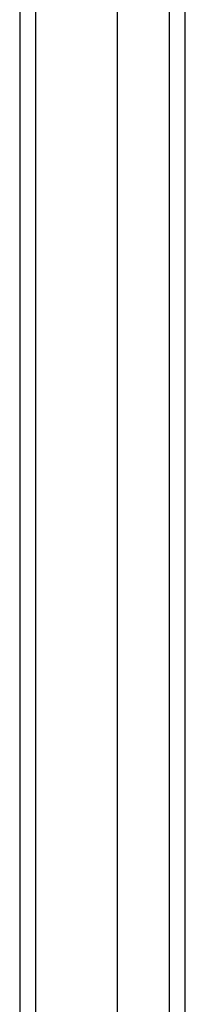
# Model space of a CAD drawing. Header units: inches. Extents: x 3 to 173, y 3 to 113.
# Tile 19 of 57: x 74.744 to 75.605, y 60.852 to 65.982. Entities that reach past the tile are written whole.
import ezdxf

# ---------------------------------------------------------------- set-up
doc = ezdxf.new("R2010")
doc.units = ezdxf.units.IN
doc.header["$LTSCALE"] = 10.4
doc.header["$MEASUREMENT"] = 0
doc.layers.add('Visible Edges(ANSI)', color=7, linetype='Continuous', lineweight=25)
doc.layers.add('Visible Tangent Edges(ANSI)', color=7, linetype='Continuous', lineweight=25)

msp = doc.modelspace()

# ---------------------------------------------------------------- linework, layer by layer
at = {"layer": 'Visible Edges(ANSI)'}
for p, q in [((74.74375, 71.11294), (74.74375, 47.42113)), ((75.25255, 48.22949), (75.25255, 70.30458)), ((75.6048, 48.22949), (75.6048, 70.30458))]:
    msp.add_line(p, q, dxfattribs=at)
at = {"layer": 'Visible Tangent Edges(ANSI)'}
for p, q in [((74.82726, 47.42113), (74.82726, 71.11294)), ((75.52129, 70.41891), (75.52129, 48.11517))]:
    msp.add_line(p, q, dxfattribs=at)

doc.saveas('drawing.dxf')
